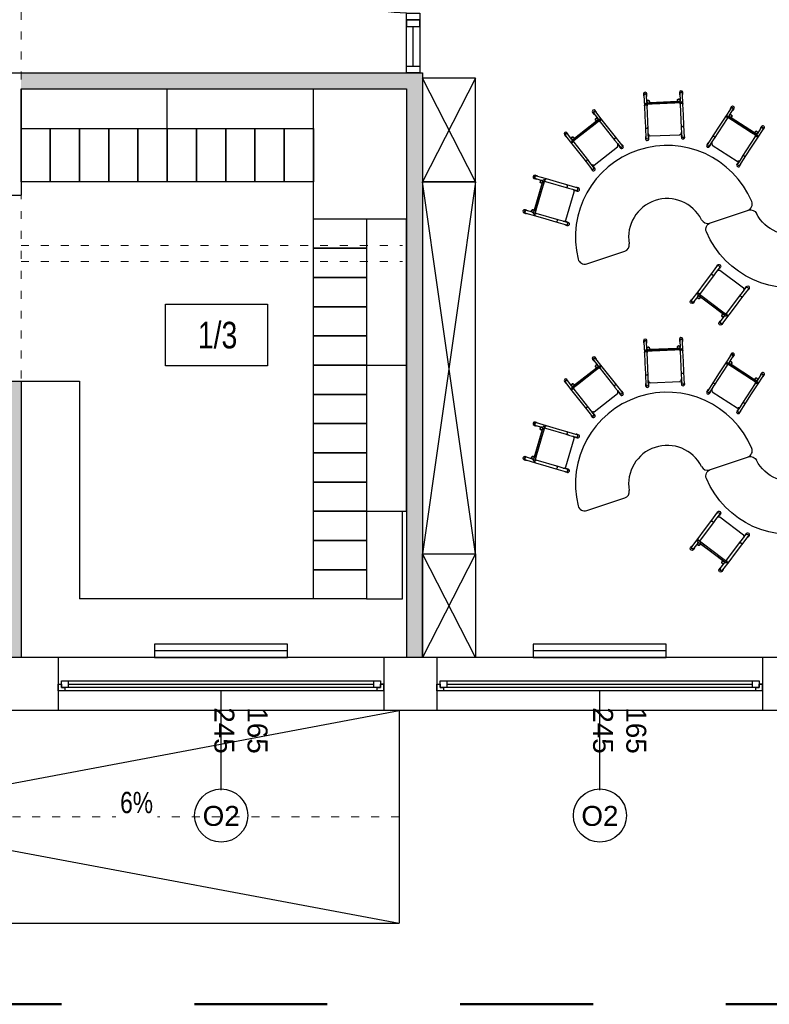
# Model space of a CAD drawing. Header units: millimetres. Extents: x 3698380 to 4312681, y 679670 to 844285.
# Tile 50 of 100: x 3974075 to 3979716, y 779016 to 786427. Entities that reach past the tile are written whole.
import ezdxf
from ezdxf.enums import TextEntityAlignment as Align

# ---------------------------------------------------------------- set-up
doc = ezdxf.new("R2010")
doc.units = ezdxf.units.MM
doc.header["$LTSCALE"] = 10
doc.linetypes.add('1', pattern=[2, 1, -1])
doc.linetypes.add('ACAD_ISO03W100', pattern=[30, 12, -18])
doc.layers.add('0 20 cienka', color=8, linetype='Continuous', lineweight=20)
doc.layers.add('HVAC_zakres_opracowania', color=1, linetype='1', lineweight=50)
for name, color, linetype in [('_wytyczne ele', 6, 'Continuous'), ('A_bloki', 252, 'Continuous'), ('A_kreskowanie', 8, 'Continuous'), ('A_opis', 6, 'Continuous'), ('A_opis_pom', 3, 'Continuous'), ('A_sc_istn', 252, 'Continuous'), ('A_sc_proj', 2, 'Continuous'), ('A_stolarka', 252, 'Continuous'), ('A_wymiary', 1, 'Continuous')]:
    doc.layers.add(name, color=color, linetype=linetype)
doc.styles.get("Standard").update_dxf_attribs({"font": 'arial.ttf'})
doc.styles.add('Strzałki', font='ic-isocp.shx', dxfattribs={"width": 0.8})
doc.linetypes.add('TRACKS', pattern='A,0.15,[130,ltypeshp.shx,S=0.25,R=0,X=0,Y=0],0.15', length=0.3)

# ---------------------------------------------------------------- blocks, each defined once
blk = doc.blocks.new('*U462')
at = {"color": 252}
for p, q in [((-95, 20), (-100, 20)), ((-100, 15), (-97.5, 15)), ((-97.5, 15), (-97.5, 17.5)), ((-97.5, 17.5), (-95, 17.5)), ((-92.5, 17.5), (-97.5, 17.5)), ((-97.5, 17.5), (-97.5, 12.5)), ((-95, 17.5), (-95, 20)), ((140, 20), (-95, 20)), ((-92.5, 12.5), (-92.5, 17.5)), ((137.5, 17.5), (-92.5, 17.5)), ((-92.5, 15), (137.5, 15)), ((142.5, 17.5), (137.5, 17.5)), ((137.5, 17.5), (137.5, 12.5)), ((145, 20), (140, 20)), ((140, 20), (140, 17.5)), ((140, 17.5), (142.5, 17.5)), ((142.5, 17.5), (142.5, 15)), ((142.5, 12.5), (142.5, 17.5)), ((142.5, 15), (145, 15)), ((-97.5, 12.5), (-92.5, 12.5)), ((-92.5, 12.5), (137.5, 12.5)), ((-92.5, 12.5), (137.5, 12.5)), ((137.5, 12.5), (142.5, 12.5))]:
    blk.add_line(p, q, dxfattribs=at)
for points in [[(-100, 20), (-100, 15), (-97.5, 15)], [(145, 20), (145, 14.99), (142.5, 15)]]:
    blk.add_lwpolyline(points, dxfattribs=at)
blk = doc.blocks.new('*U338')
at = {"color": 252}
blk.add_lwpolyline([(75, 0), (0, 0)], dxfattribs=at)
for tag, p in [('S', (30, 5)), ('H', (30, -20))]:
    blk.add_attdef(tag, text='', height=15, dxfattribs=at).set_placement(p, align=Align.CENTER)
blk = doc.blocks.new('jndf')
at = {"layer": 'A_stolarka', "ltscale": 2}
for p, q in [((6685.7, -1555593.7), (6685.7, -1556543.7)), ((6685.7, -1555593.7), (6705.7, -1555593.7)), ((6705.7, -1555593.7), (6705.7, -1556543.7))]:
    blk.add_line(p, q, dxfattribs=at)
for points in [[(5755.7, -1555643.7), (5805.7, -1555643.7), (5805.7, -1555543.7), (5755.7, -1555543.7)], [(6705.7, -1555643.7), (6755.7, -1555643.7), (6755.7, -1555543.7), (6705.7, -1555543.7)]]:
    blk.add_lwpolyline(points, close=True, dxfattribs=at)
blk.add_arc((6705.7, -1555643.7), 900, 180, 270, dxfattribs=at)
blk = doc.blocks.new('Stolik banan - czerwony - wys_ 53 cm-1783507-0 PARTER')
at = {"layer": 'A_bloki'}
for p, q in [((-33.64, 69.19), (-63.82, 69.19)), ((63.79, 69.19), (33.62, 69.19))]:
    blk.add_line(p, q, dxfattribs=at)
for centre, radius, start, end in [((-63.82, 64.19), 5, 90, 184.4808), ((-33.64, 64.19), 5, 8.45652, 90), ((33.62, 64.19), 5, 90, 171.54348), ((63.79, 64.19), 5, 355.5192, 90), ((-0.01, 69.19), 69, 184.4808, 355.5192), ((-0.01, 69.19), 29, 188.45652, 351.54348)]:
    blk.add_arc(centre, radius, start, end, dxfattribs=at)
blk = doc.blocks.new('Krzesełko 38 cm - Czerwony-V99-0 PARTER')
at = {"layer": 'A_bloki'}
for p, q in [((-14.75, 7.01), (-14.75, 5.8)), ((-14.5, 5.8), (-14.5, -1.97)), ((-13.5, 0), (-8.5, 0)), ((-12.5, 1), (-12.5, 5.8)), ((-12.5, 1), (-12.5, 0)), ((-12.25, 5.8), (-12.25, 7.01)), ((-10.5, 0.06), (-10.5, 1)), ((10.5, 0.11), (-10.5, 0.11)), ((-8.5, 0), (8.5, 0)), ((8.5, 0), (13.5, 0)), ((10.5, 1), (10.5, 0.06)), ((12.25, 7.01), (12.25, 5.8)), ((12.5, 5.8), (12.5, 1)), ((12.5, 0), (12.5, 1)), ((14.5, -1.97), (14.5, 5.8)), ((14.75, 5.8), (14.75, 7.01)), ((-14.5, -1.97), (-14.5, -9.97)), ((-13.5, 0), (-13.5, -1)), ((-8.5, -1), (-13.5, -1)), ((-12.5, -1.97), (-12.5, -1)), ((-12.5, -1.05), (-12.5, -1.89)), ((-12.5, -19.79), (-12.5, -1.89)), ((8.5, -1), (-8.5, -1)), ((13.5, -1), (8.5, -1)), ((12.5, -1), (12.5, -1.97)), ((12.5, -1.89), (12.5, -1.05)), ((12.5, -1.89), (12.5, -19.79)), ((13.5, -1), (13.5, 0)), ((14.5, -9.97), (14.5, -1.97)), ((-14.5, -9.97), (-14.5, -17.97)), ((14.5, -17.97), (14.5, -9.97)), ((-14.5, -17.97), (-14.5, -26.94)), ((-12.5, -19.11), (-12.5, -17.97)), ((-12.5, -19.98), (-12.5, -19.79)), ((-12.5, -22.92), (-12.5, -19.98)), ((12.5, -17.97), (12.5, -19.11)), ((12.5, -19.79), (12.5, -19.98)), ((12.5, -19.98), (12.5, -22.92)), ((14.5, -26.94), (14.5, -17.97)), ((-14.75, -25.73), (-14.75, -26.94)), ((-12.5, -26.94), (-12.5, -22.92)), ((-12.25, -26.94), (-12.25, -25.73)), ((-11.14, -24.82), (11.14, -24.82)), ((12.25, -25.73), (12.25, -26.94)), ((12.5, -22.92), (12.5, -26.94)), ((14.75, -26.94), (14.75, -25.73))]:
    blk.add_line(p, q, dxfattribs=at)
at = {"layer": 'A_bloki', "flags": 128}
for points in [[(-12.5, -22.92), (-12.46, -23.34), (-12.32, -23.74), (-12.11, -24.1), (-11.83, -24.41), (-11.49, -24.66)], [(11.49, -24.66), (11.83, -24.41), (12.11, -24.1), (12.32, -23.74), (12.46, -23.34), (12.5, -22.92)]]:
    blk.add_lwpolyline(points, dxfattribs=at)
at = {"layer": 'A_bloki'}
for centre, radius, start, end in [((-11.5, 1), 1, 0, 180), ((-11.5, 1), 1, 135, 180), ((-11.5, 1), 1, 180, 255), ((-11.5, 1), 1, 180, 360), ((-11.5, 1), 1, 30, 120), ((-11.5, 1), 1, 300, 0), ((-11.5, 1), 1, 0, 15), ((11.5, 1), 1, 360, 180), ((11.5, 1), 1, 120, 180), ((11.5, 1), 1, 180, 240), ((11.5, 1), 1, 180, 360), ((11.5, 1), 1, 360, 105), ((11.5, 1), 1, 270, 360), ((-10.5, -1.89), 2, 155.58201, 180), ((10.5, -1.89), 2, 0, 24.41799)]:
    blk.add_arc(centre, radius, start, end, dxfattribs=at)
for centre, major_axis, start_param, end_param in [((-13.5, 7.01), (-1.25, 0), 3.141593, 6.283185), ((13.5, 7.01), (-1.25, 0), 3.141593, 6.283185), ((-13.5, 7.01), (1.25, 0), 3.141593, 3.403392), ((-13.5, 5.8), (1.25, 0), 0, 3.141593), ((-13.5, 5.8), (1.25, 0), 3.141593, 3.77396), ((-13.5, 5.8), (-1, 0), 3.141593, 6.283185), ((-13.5, 5.8), (1.25, 0), 5.650818, 6.283185), ((-13.5, 7.01), (-1.25, 0), 2.879793, 3.141593), ((13.5, 7.01), (1.25, 0), 3.141593, 3.403392), ((13.5, 5.8), (1.25, 0), 0, 3.141593), ((13.5, 5.8), (1.25, 0), 3.141593, 3.77396), ((13.5, 5.8), (-1, 0), 3.141593, 6.283185), ((13.5, 5.8), (1.25, 0), 5.650818, 6.283185), ((13.5, 7.01), (-1.25, 0), 2.879793, 3.141593), ((-13.5, -25.73), (1.25, 0), 2.509225, 3.141593), ((-13.5, -25.73), (1.25, 0), 3.141593, 6.283185), ((-13.5, -26.94), (-1.25, 0), 6.021386, 6.283185), ((-13.5, -26.94), (-1.25, 0), 0, 3.141593), ((-13.5, -25.73), (1.25, 0), 0, 0.632368), ((-13.5, -26.94), (1.25, 0), 0, 0.261799), ((13.5, -25.73), (1.25, 0), 2.509225, 3.141593), ((13.5, -25.73), (1.25, 0), 3.141593, 6.283185), ((13.5, -26.94), (-1.25, 0), 6.100199, 6.283185), ((13.5, -26.94), (-1.25, 0), 0, 3.141593), ((13.5, -25.73), (1.25, 0), 0, 0.632368), ((13.5, -26.94), (1.25, 0), 0, 0.261799)]:
    blk.add_ellipse(centre, major_axis=major_axis, ratio=0.970296, start_param=start_param, end_param=end_param, dxfattribs=at)
for points, knots in [([(-12.5, 1), (-12.5, 1.09), (-12.48, 1.22), (-12.43, 1.38), (-12.38, 1.48), (-12.33, 1.56), (-12.28, 1.63), (-12.24, 1.68), (-12.21, 1.71)], [0, 0, 0, 0, 0.0833333, 0.125, 0.1666667, 0.1875, 0.2083333, 0.25, 0.25, 0.25, 0.25]), ([(-11.76, 0.03), (-11.8, 0.05), (-11.88, 0.07), (-12, 0.13), (-12.09, 0.19), (-12.16, 0.25), (-12.22, 0.31), (-12.3, 0.39), (-12.36, 0.48), (-12.4, 0.56), (-12.43, 0.64), (-12.48, 0.78), (-12.5, 0.91), (-12.5, 1)], [0.5833333, 0.5833333, 0.5833333, 0.5833333, 0.625, 0.6666667, 0.7083333, 0.7291667, 0.75, 0.7916667, 0.8333333, 0.8541667, 0.875, 0.9166667, 1, 1, 1, 1]), ([(-12, 1.87), (-11.96, 1.89), (-11.88, 1.93), (-11.72, 1.98), (-11.5, 2.01), (-11.28, 1.98), (-11.12, 1.93), (-11.04, 1.89), (-11, 1.87)], [0.3333333, 0.3333333, 0.3333333, 0.3333333, 0.375, 0.4166667, 0.5, 0.5833333, 0.625, 0.6666667, 0.6666667, 0.6666667, 0.6666667]), ([(-10.5, 1), (-10.5, 0.91), (-10.52, 0.78), (-10.57, 0.62), (-10.62, 0.52), (-10.67, 0.44), (-10.72, 0.37), (-10.78, 0.31), (-10.84, 0.25), (-10.91, 0.19), (-10.96, 0.16), (-11, 0.13)], [0, 0, 0, 0, 0.0833333, 0.125, 0.1666667, 0.1875, 0.2083333, 0.25, 0.2708333, 0.2916667, 0.3333333, 0.3333333, 0.3333333, 0.3333333]), ([(10.5, 1), (10.5, 1.09), (10.52, 1.22), (10.57, 1.38), (10.62, 1.48), (10.67, 1.56), (10.72, 1.63), (10.78, 1.69), (10.84, 1.75), (10.91, 1.81), (10.96, 1.84), (11, 1.87)], [0, 0, 0, 0, 0.0833333, 0.125, 0.1666667, 0.1875, 0.2083333, 0.25, 0.2708333, 0.2916667, 0.3333333, 0.3333333, 0.3333333, 0.3333333]), ([(11, 0.13), (10.96, 0.16), (10.91, 0.19), (10.84, 0.25), (10.78, 0.31), (10.7, 0.39), (10.64, 0.48), (10.6, 0.56), (10.57, 0.64), (10.52, 0.78), (10.5, 0.91), (10.5, 1)], [0.6666667, 0.6666667, 0.6666667, 0.6666667, 0.7083333, 0.7291667, 0.75, 0.7916667, 0.8333333, 0.8541667, 0.875, 0.9166667, 1, 1, 1, 1]), ([(11.06, 0.03), (11.01, 0.04), (10.83, 0.09), (10.64, 0.11), (10.5, 0.11)], [0.4285714, 0.4285714, 0.4285714, 0.4285714, 0.5714286, 1, 1, 1, 1]), ([(11.5, 2), (11.59, 2), (11.72, 1.98), (11.88, 1.93), (11.96, 1.89), (12, 1.87)], [0.5, 0.5, 0.5, 0.5, 0.5833333, 0.625, 0.6666667, 0.6666667, 0.6666667, 0.6666667]), ([(12.5, 1), (12.5, 0.91), (12.48, 0.78), (12.43, 0.62), (12.38, 0.52), (12.33, 0.44), (12.28, 0.37), (12.22, 0.31), (12.16, 0.25), (12.09, 0.19), (12, 0.13), (11.88, 0.07), (11.72, 0.02), (11.59, 0), (11.5, 0)], [0, 0, 0, 0, 0.0833333, 0.125, 0.1666667, 0.1875, 0.2083333, 0.25, 0.2708333, 0.2916667, 0.3333333, 0.375, 0.4166667, 0.5, 0.5, 0.5, 0.5]), ([(12.21, 1.71), (12.24, 1.68), (12.3, 1.61), (12.36, 1.52), (12.4, 1.44), (12.43, 1.36), (12.48, 1.22), (12.5, 1.09), (12.5, 1)], [0.75, 0.75, 0.75, 0.75, 0.7916667, 0.8333333, 0.8541667, 0.875, 0.9166667, 1, 1, 1, 1]), ([(-14.5, -1.97), (-14.5, -1.9), (-14.48, -1.8), (-14.43, -1.67), (-14.37, -1.58), (-14.3, -1.49), (-14.21, -1.41), (-14.11, -1.35), (-13.97, -1.27), (-13.76, -1.2), (-13.5, -1.18), (-13.24, -1.2), (-13.03, -1.27), (-12.89, -1.35), (-12.79, -1.41), (-12.7, -1.49), (-12.63, -1.58), (-12.57, -1.67), (-12.52, -1.8), (-12.5, -1.9), (-12.5, -1.97)], [0, 0, 0, 0, 0.083333, 0.125, 0.166667, 0.208333, 0.25, 0.291667, 0.333333, 0.416667, 0.5, 0.583333, 0.666667, 0.708333, 0.75, 0.791667, 0.833333, 0.875, 0.916667, 1, 1, 1, 1]), ([(12.5, -1.97), (12.5, -1.9), (12.52, -1.8), (12.57, -1.67), (12.63, -1.58), (12.7, -1.49), (12.79, -1.41), (12.89, -1.35), (13.03, -1.27), (13.24, -1.2), (13.5, -1.18), (13.76, -1.2), (13.97, -1.27), (14.11, -1.35), (14.21, -1.41), (14.3, -1.49), (14.37, -1.58), (14.43, -1.67), (14.48, -1.8), (14.5, -1.9), (14.5, -1.97)], [0, 0, 0, 0, 0.083333, 0.125, 0.166667, 0.208333, 0.25, 0.291667, 0.333333, 0.416667, 0.5, 0.583333, 0.666667, 0.708333, 0.75, 0.791667, 0.833333, 0.875, 0.916667, 1, 1, 1, 1]), ([(-14.5, -17.97), (-14.5, -18.04), (-14.48, -18.14), (-14.43, -18.27), (-14.37, -18.36), (-14.3, -18.44), (-14.21, -18.52), (-14.11, -18.59), (-13.97, -18.67), (-13.76, -18.73), (-13.5, -18.76), (-13.24, -18.73), (-13.03, -18.67), (-12.89, -18.59), (-12.79, -18.52), (-12.7, -18.44), (-12.63, -18.36), (-12.57, -18.27), (-12.52, -18.14), (-12.5, -18.04), (-12.5, -17.97)], [0, 0, 0, 0, 0.083333, 0.125, 0.166667, 0.208333, 0.25, 0.291667, 0.333333, 0.416667, 0.5, 0.583333, 0.666667, 0.708333, 0.75, 0.791667, 0.833333, 0.875, 0.916667, 1, 1, 1, 1]), ([(12.5, -17.97), (12.5, -18.04), (12.52, -18.14), (12.57, -18.27), (12.63, -18.36), (12.7, -18.44), (12.79, -18.52), (12.89, -18.59), (13.03, -18.67), (13.24, -18.73), (13.5, -18.76), (13.76, -18.73), (13.97, -18.67), (14.11, -18.59), (14.21, -18.52), (14.3, -18.44), (14.37, -18.36), (14.43, -18.27), (14.48, -18.14), (14.5, -18.04), (14.5, -17.97)], [0, 0, 0, 0, 0.083333, 0.125, 0.166667, 0.208333, 0.25, 0.291667, 0.333333, 0.416667, 0.5, 0.583333, 0.666667, 0.708333, 0.75, 0.791667, 0.833333, 0.875, 0.916667, 1, 1, 1, 1]), ([(-11.57, -24.61), (-11.57, -24.61), (-11.58, -24.6), (-11.6, -24.59), (-11.61, -24.58), (-11.63, -24.57), (-11.64, -24.56), (-11.66, -24.55), (-11.67, -24.54), (-11.68, -24.53), (-11.7, -24.52), (-11.71, -24.51), (-11.73, -24.5), (-11.74, -24.49), (-11.76, -24.47), (-11.79, -24.45), (-11.82, -24.42), (-11.86, -24.39), (-11.91, -24.34), (-11.94, -24.31), (-11.96, -24.29)], [0, 0, 0, 0, 0.071429, 0.107143, 0.142857, 0.178571, 0.214286, 0.25, 0.285714, 0.321429, 0.357143, 0.392857, 0.428571, 0.464286, 0.5, 0.571429, 0.642857, 0.714286, 0.857143, 1, 1, 1, 1]), ([(-11.49, -24.66), (-11.46, -24.67), (-11.43, -24.69), (-11.39, -24.71), (-11.36, -24.72), (-11.35, -24.73), (-11.33, -24.74), (-11.31, -24.75), (-11.29, -24.76), (-11.28, -24.76), (-11.26, -24.77), (-11.24, -24.78), (-11.23, -24.78), (-11.21, -24.79), (-11.19, -24.8), (-11.18, -24.8), (-11.16, -24.81), (-11.15, -24.81), (-11.15, -24.81), (-11.14, -24.82), (-11.14, -24.82), (-11.14, -24.82), (-11.14, -24.81)], [0, 0, 0, 0, 0.1428571, 0.2142857, 0.25, 0.2857143, 0.3214286, 0.3571429, 0.3928571, 0.4285714, 0.4642857, 0.5, 0.5357143, 0.5714286, 0.6071429, 0.6428571, 0.6785714, 0.7142857, 0.75, 0.7857143, 0.8214286, 0.8571429, 0.8571429, 0.8571429, 0.8571429]), ([(11.14, -24.81), (11.14, -24.82), (11.14, -24.82), (11.14, -24.82), (11.15, -24.81), (11.15, -24.81), (11.16, -24.81), (11.18, -24.8), (11.19, -24.8), (11.21, -24.79), (11.23, -24.78), (11.24, -24.78), (11.26, -24.77), (11.28, -24.76), (11.29, -24.76), (11.31, -24.75), (11.33, -24.74), (11.35, -24.73), (11.36, -24.72), (11.39, -24.71), (11.43, -24.69), (11.46, -24.67), (11.49, -24.66)], [0.1428571, 0.1428571, 0.1428571, 0.1428571, 0.1785714, 0.2142857, 0.25, 0.2857143, 0.3214286, 0.3571429, 0.3928571, 0.4285714, 0.4642857, 0.5, 0.5357143, 0.5714286, 0.6071429, 0.6428571, 0.6785714, 0.7142857, 0.75, 0.7857143, 0.8571429, 1, 1, 1, 1]), ([(11.96, -24.29), (11.94, -24.31), (11.91, -24.34), (11.86, -24.39), (11.82, -24.42), (11.79, -24.45), (11.76, -24.47), (11.74, -24.49), (11.73, -24.5), (11.71, -24.51), (11.7, -24.52), (11.68, -24.53), (11.67, -24.54), (11.66, -24.55), (11.64, -24.56), (11.63, -24.57), (11.61, -24.58), (11.6, -24.59), (11.58, -24.6), (11.57, -24.61), (11.57, -24.61)], [0, 0, 0, 0, 0.142857, 0.285714, 0.357143, 0.428571, 0.5, 0.535714, 0.571429, 0.607143, 0.642857, 0.678571, 0.714286, 0.75, 0.785714, 0.821429, 0.857143, 0.892857, 0.928571, 1, 1, 1, 1])]:
    blk.add_open_spline(points, degree=3, knots=knots, dxfattribs=at)
for points in [[(-10.5, 0.11), (-10.55, 0.11), (-10.64, 0.11), (-10.78, 0.09), (-10.92, 0.07), (-11.01, 0.04), (-11.06, 0.03)], [(-10.79, 1.71), (-10.76, 1.68), (-10.7, 1.61), (-10.66, 1.54), (-10.63, 1.5)], [(-10.53, 1.26), (-10.51, 1.18), (-10.5, 1.09), (-10.5, 1)]]:
    blk.add_open_spline(points, degree=3, dxfattribs=at)
blk = doc.blocks.new('CFU')
at = {"layer": 'A_bloki'}
for p, q in [((64155.5, -676318), (64555.5, -675538)), ((64155.5, -675538), (64555.5, -676318))]:
    blk.add_line(p, q, dxfattribs=at)
blk.add_lwpolyline([(64555.5, -676318), (64155.5, -676318), (64155.5, -675538), (64555.5, -675538)], close=True, dxfattribs=at)
blk = doc.blocks.new('NJIOVGYGV')
at = {"layer": 'A_bloki'}
for p, q in [((64155.5, -679118), (64555.5, -676318)), ((64155.5, -676318), (64555.5, -679118))]:
    blk.add_line(p, q, dxfattribs=at)
blk.add_lwpolyline([(64155.5, -676318), (64555.5, -676318), (64555.5, -679118), (64155.5, -679118)], close=True, dxfattribs=at)
blk = doc.blocks.new('d')
at = {"layer": 'A_kreskowanie', "ltscale": 2}
h = blk.add_hatch(color=252, dxfattribs=at)
h.dxf.hatch_style = 1
h.paths.add_polyline_path([(3731432.76, 791007.02), (3731312.76, 791007.02), (3731312.76, 789647.02), (3731432.76, 789647.02)])
h.paths.add_polyline_path([(3732874.74, 789327.02), (3732874.74, 789347.02), (3731432.76, 789347.02), (3731432.76, 789227.02), (3732874.74, 789227.02)])
h.paths.add_polyline_path([(3732754.74, 789227.02), (3732634.74, 789227.02), (3732634.74, 789127.02), (3732754.74, 789127.02)])
h.paths.add_polyline_path([(3734281.53, 789347.02), (3733874.74, 789347.02), (3733874.74, 789227.02), (3734281.53, 789227.02)])
h.paths.add_polyline_path([(3734161.53, 791007.02), (3734041.53, 791007.02), (3734041.53, 790927.02), (3734041.53, 790357.02), (3734041.53, 789347.02), (3734161.53, 789347.02)])
h.paths.add_polyline_path([(3736381.9, 791007.02), (3736261.9, 791007.02), (3736261.9, 789347.02), (3735463.65, 789347.02), (3735314.74, 789347.02), (3735314.74, 789227.02), (3736381.9, 789227.02)])
h.paths.add_polyline_path([(3735583.65, 789227.02), (3735463.65, 789227.02), (3735463.65, 787727.02), (3735583.65, 787727.02)])
h.paths.add_polyline_path([(3732754.74, 788122.56), (3732634.74, 788122.56), (3732634.74, 787727.02), (3732754.74, 787727.02)])
h.paths.add_polyline_path([(3731432.76, 789527.02), (3731312.76, 789527.02), (3731312.76, 787727.02), (3731432.76, 787727.02)])
h.paths.add_polyline_path([(3730049.12, 787727.02), (3729235.08, 787727.02), (3729235.08, 787627.02), (3729285.08, 787627.02), (3729285.08, 787527.02, 0.0278424), (3729290.65, 787427.02), (3730049.12, 787427.02)])
h.paths.add_polyline_path([(3729285.08, 787527.02), (3729235.08, 787527.02), (3729235.08, 787427.02), (3729290.65, 787427.02, -0.0278424)], flags=17)
h.paths.add_polyline_path([(3729285.08, 787627.02), (3729235.08, 787627.02), (3729235.08, 787527.02), (3729285.08, 787527.02)], flags=17)
h.paths.add_polyline_path([(3729114.74, 784607.02), (3728714.74, 784607.02), (3728714.74, 783607.02), (3729114.74, 783607.02)])
h.paths.add_polyline_path([(3729220.66, 783607.02), (3729114.74, 783607.02), (3729114.74, 783487.02), (3729220.66, 783487.02)])
h.paths.add_polyline_path([(3729309.74, 783607.02), (3729220.66, 783607.02), (3729220.66, 783487.02), (3729309.74, 783487.02)])
h.paths.add_polyline_path([(3732204.74, 783607.02), (3730709.74, 783607.02), (3730709.74, 783487.02), (3732204.74, 783487.02)])
h.paths.add_polyline_path([(3732324.74, 783707.02), (3732204.74, 783707.02), (3732204.74, 781627.02), (3732324.74, 781627.02)])
h.paths.add_polyline_path([(3735344.74, 786027.02), (3735224.74, 786027.02), (3732324.74, 786027.02), (3732324.74, 785907.02), (3735224.74, 785907.02), (3735224.74, 781627.02), (3735344.74, 781627.02)])
h.paths.add_polyline_path([(3744114.74, 791127.02), (3735314.74, 791127.02), (3735314.74, 791007.02), (3744114.74, 791007.02)])
h.paths.add_polyline_path([(3740100.05, 791007.02), (3739980.05, 791007.02), (3739980.05, 787727.02), (3740100.05, 787727.02)])
h.paths.add_polyline_path([(3742214.74, 791007.02), (3742094.74, 791007.02), (3742094.74, 787727.02), (3742214.74, 787727.02)])
h.paths.add_polyline_path([(3727024.74, 793327.02), (3726904.74, 793327.02), (3726904.74, 789127.02), (3727024.74, 789127.02)])
at = {"layer": '0 20 cienka', "color": 252, "linetype": 'ACAD_ISO03W100', "ltscale": 0.5}
blk.add_line((3730909.74, 780427.02), (3735169.87, 780427.02), dxfattribs=at)
for points in [[(3732324.74, 781627.02), (3732324.74, 787427.02)], [(3732324.74, 784727.02), (3735194.74, 784727.02)], [(3732324.74, 784607.02), (3735194.74, 784607.02)]]:
    blk.add_lwpolyline(points, dxfattribs=at)
at = {"layer": 'A_bloki', "color": 252, "linetype": 'Continuous'}
for p, q in [((3732324.74, 785607.02), (3732324.74, 785907.02)), ((3733424.74, 785607.02), (3733424.74, 785907.02)), ((3733424.74, 785607.02), (3733424.74, 785907.02)), ((3734524.74, 784846.58), (3734524.74, 785907.02)), ((3734924.74, 784927.02), (3735224.74, 784927.02)), ((3734924.74, 784927.02), (3735224.74, 784927.02)), ((3734924.74, 783827.02), (3735224.74, 783827.02)), ((3734924.74, 783827.02), (3735224.74, 783827.02)), ((3734924.74, 783827.02), (3735224.74, 783827.02)), ((3734924.74, 783827.02), (3735224.74, 783827.02)), ((3734924.74, 783827.02), (3735224.74, 783827.02)), ((3732324.74, 783707.02), (3732764.74, 783707.02)), ((3734924.74, 782727.02), (3735224.74, 782727.02)), ((3734924.74, 782727.02), (3735224.74, 782727.02)), ((3734924.74, 782727.02), (3735224.74, 782727.02)), ((3734524.74, 782067.02), (3732764.74, 782067.02)), ((3734924.74, 782067.02), (3735194.74, 782067.02))]:
    blk.add_line(p, q, dxfattribs=at)
for points in [[(3732324.74, 785207.02), (3732324.74, 785607.02), (3732544.74, 785607.02), (3732544.74, 785207.02)], [(3732544.74, 785207.02), (3732544.74, 785607.02), (3732764.74, 785607.02), (3732764.74, 785207.02)], [(3732764.74, 785207.02), (3732764.74, 785607.02), (3732984.74, 785607.02), (3732984.74, 785207.02)], [(3732984.74, 785207.02), (3732984.74, 785607.02), (3733204.74, 785607.02), (3733204.74, 785207.02)], [(3733204.74, 785207.02), (3733204.74, 785607.02), (3733424.74, 785607.02), (3733424.74, 785207.02)], [(3733424.74, 785207.02), (3733424.74, 785607.02), (3733644.74, 785607.02), (3733644.74, 785207.02)], [(3733644.74, 785207.02), (3733644.74, 785607.02), (3733864.74, 785607.02), (3733864.74, 785207.02)], [(3733864.74, 785207.02), (3733864.74, 785607.02), (3734084.74, 785607.02), (3734084.74, 785207.02)], [(3734084.74, 785207.02), (3734084.74, 785607.02), (3734304.74, 785607.02), (3734304.74, 785207.02)], [(3734304.74, 785207.02), (3734304.74, 785607.02), (3734524.74, 785607.02), (3734524.74, 785207.02)], [(3734524.74, 784927.02), (3734924.74, 784927.02), (3734924.74, 784707.02), (3734524.74, 784707.02)], [(3734524.74, 784707.02), (3734924.74, 784707.02), (3734924.74, 784487.02), (3734524.74, 784487.02)], [(3734524.74, 784487.02), (3734924.74, 784487.02), (3734924.74, 784267.02), (3734524.74, 784267.02)], [(3734524.74, 784267.02), (3734924.74, 784267.02), (3734924.74, 784047.02), (3734524.74, 784047.02)], [(3734524.74, 784047.02), (3734924.74, 784047.02), (3734924.74, 783827.02), (3734524.74, 783827.02)], [(3734524.74, 783827.02), (3734924.74, 783827.02), (3734924.74, 783607.02), (3734524.74, 783607.02)], [(3734524.74, 783607.02), (3734924.74, 783607.02), (3734924.74, 783387.02), (3734524.74, 783387.02)], [(3734524.74, 783387.02), (3734924.74, 783387.02), (3734924.74, 783167.02), (3734524.74, 783167.02)], [(3734524.74, 783167.02), (3734924.74, 783167.02), (3734924.74, 782947.02), (3734524.74, 782947.02)], [(3734524.74, 782947.02), (3734924.74, 782947.02), (3734924.74, 782727.02), (3734524.74, 782727.02)], [(3734524.74, 782727.02), (3734924.74, 782727.02), (3734924.74, 782507.02), (3734524.74, 782507.02)], [(3734524.74, 782507.02), (3734924.74, 782507.02), (3734924.74, 782287.02), (3734524.74, 782287.02)], [(3734524.74, 782287.02), (3734924.74, 782287.02), (3734924.74, 782067.02), (3734524.74, 782067.02)]]:
    blk.add_lwpolyline(points, close=True, dxfattribs=at)
for points in [[(3735224.74, 783827.02), (3735224.74, 784927.02)], [(3735224.74, 782727.02), (3735224.74, 783827.02)], [(3732764.74, 783707.02), (3732764.74, 782067.02)], [(3735194.74, 782067.02), (3735194.74, 782727.02)]]:
    blk.add_lwpolyline(points, dxfattribs=at)
at = {"layer": 'A_opis_pom', "color": 252, "ltscale": 2}
blk.add_lwpolyline([(3733410.74, 784286.87), (3734179.67, 784286.87), (3734179.67, 783821.45), (3733410.74, 783821.45)], close=True, dxfattribs=at)
at = {"layer": 'A_sc_istn', "color": 252}
for points in [[(3734329.74, 781727.02), (3733329.74, 781727.02), (3733329.74, 781627.02), (3734329.74, 781627.02)], [(3737179.74, 781727.02), (3736179.74, 781727.02), (3736179.74, 781627.02), (3737179.74, 781627.02)]]:
    blk.add_lwpolyline(points, close=True, dxfattribs=at)
at = {"layer": 'A_sc_istn', "color": 252, "linetype": 'TRACKS', "ltscale": 20}
for points in [[(3734329.74, 781677.02), (3733329.74, 781677.02)], [(3737179.74, 781677.02), (3736179.74, 781677.02)]]:
    blk.add_lwpolyline(points, dxfattribs=at)
at = {"layer": 'A_sc_istn', "color": 252}
for points in [[(3748199.74, 781627.02), (3730709.74, 781627.02)], [(3732604.74, 781627.02), (3732604.74, 781227.02)], [(3735054.74, 781627.02), (3735054.74, 781227.02)], [(3735454.74, 781627.02), (3735454.74, 781227.02)], [(3737904.74, 781627.02), (3737904.74, 781227.02)], [(3748199.74, 781227.02), (3730709.74, 781227.02)]]:
    blk.add_lwpolyline(points, dxfattribs=at)
for centre in [(3733831.05, 780437.26), (3736681.05, 780437.26)]:
    blk.add_circle(centre, 200, dxfattribs=at)
at = {"layer": 'A_sc_proj', "color": 252, "ltscale": 2}
for p, q in [((3732204.74, 786027.02), (3735344.74, 786027.02)), ((3735224.74, 786027.02), (3735344.74, 786027.02)), ((3732324.74, 785907.02), (3735224.74, 785907.02)), ((3732204.74, 785107.02), (3732324.74, 785107.02)), ((3732204.74, 783707.02), (3732324.74, 783707.02))]:
    blk.add_line(p, q, dxfattribs=at)
for points in [[(3735344.74, 786027.02), (3735344.74, 781627.02)], [(3732324.74, 785907.02), (3732324.74, 785107.02)], [(3735224.74, 785907.02), (3735224.74, 781627.02)], [(3732324.74, 783707.02), (3732324.74, 781627.02)]]:
    blk.add_lwpolyline(points, dxfattribs=at)
at = {"layer": 'A_stolarka', "color": 252, "ltscale": 2}
blk.add_line((3735274.74, 786077.02), (3735274.74, 786377.02), dxfattribs=at)
at = {"layer": 'A_stolarka', "color": 252}
for p, q in [((3730909.74, 780427.02), (3735169.87, 781227.02)), ((3735169.87, 781227.02), (3735169.87, 779627.02)), ((3730909.74, 780427.02), (3735169.87, 779627.02)), ((3729009.74, 779627.02), (3735169.87, 779627.02))]:
    blk.add_line(p, q, dxfattribs=at)
at = {"layer": 'A_stolarka', "color": 252, "ltscale": 2}
for points in [[(3735224.74, 786427.02), (3735224.74, 786377.02), (3735324.74, 786377.02), (3735324.74, 786427.02)], [(3735324.74, 786427.02), (3735324.74, 786027.02), (3735224.74, 786027.02), (3735224.74, 786427.02)], [(3735224.74, 786027.02), (3735224.74, 786077.02), (3735324.74, 786077.02), (3735324.74, 786027.02)]]:
    blk.add_lwpolyline(points, close=True, dxfattribs=at)
at = {"layer": 'A_bloki', "color": 252, "xscale": -1}
for name in ['CFU', 'NJIOVGYGV']:
    blk.add_blockref(name, (3799900.25, 1461524.98), dxfattribs=at)
at = {"layer": 'A_bloki', "color": 252}
for name, p, xscale, yscale, zscale, rotation in [('Krzesełko 38 cm - Czerwony-V99-0 PARTER', (3737159.85, 785804.59), 10, 10, 10, 2.530423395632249), ('Krzesełko 38 cm - Czerwony-V99-0 PARTER', (3736572.68, 785597.06), 9.999999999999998, 9.999999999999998, 9.999999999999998, 38.18098036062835), ('Krzesełko 38 cm - Czerwony-V99-0 PARTER', (3737755.4, 785631.12), 10, 10, 10, 327.0319375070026), ('Stolik banan - czerwony - wys_ 53 cm-1783507-0 PARTER', (3736969.19, 785447.3), 10.00000000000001, 10.00000000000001, 10.00000000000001, 198.3487556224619), ('Stolik banan - czerwony - wys_ 53 cm-1783507-0 PARTER', (3738335.71, 784442.52), -9.999999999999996, 9.999999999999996, 9.999999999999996, 18.34875562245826), ('Krzesełko 38 cm - Czerwony-V99-0 PARTER', (3736218.61, 785094.51), 9.999999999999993, 9.999999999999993, 9.999999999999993, 73.72347286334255), ('Krzesełko 38 cm - Czerwony-V99-0 PARTER', (3737523.06, 784276.85), -10, 10, 10, 142.9740383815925), ('Krzesełko 38 cm - Czerwony-V99-0 PARTER', (3737159.85, 783947.1), 10, 10, 10, 2.530423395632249), ('Krzesełko 38 cm - Czerwony-V99-0 PARTER', (3736572.68, 783739.57), 9.999999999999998, 9.999999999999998, 9.999999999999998, 38.18098036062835), ('Krzesełko 38 cm - Czerwony-V99-0 PARTER', (3737755.4, 783773.63), 10, 10, 10, 327.0319375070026), ('Stolik banan - czerwony - wys_ 53 cm-1783507-0 PARTER', (3736969.19, 783589.81), 10.00000000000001, 10.00000000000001, 10.00000000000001, 198.3487556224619), ('Stolik banan - czerwony - wys_ 53 cm-1783507-0 PARTER', (3738335.71, 782585.02), -9.999999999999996, 9.999999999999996, 9.999999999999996, 18.34875562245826), ('Krzesełko 38 cm - Czerwony-V99-0 PARTER', (3736218.61, 783237.01), 9.999999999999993, 9.999999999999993, 9.999999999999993, 73.72347286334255), ('Krzesełko 38 cm - Czerwony-V99-0 PARTER', (3737523.06, 782419.36), -10, 10, 10, 142.9740383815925)]:
    blk.add_blockref(name, p, dxfattribs=dict(at, xscale=xscale, yscale=yscale, zscale=zscale, rotation=rotation))
at = {"layer": 'A_bloki', "color": 252, "rotation": 180}
blk.add_blockref('CFU', (3799900.25, 106089.06), dxfattribs=at)
at = {"layer": 'A_sc_istn', "color": 252, "xscale": -10, "yscale": 10, "zscale": 10, "rotation": 180}
for p in [(3733604.74, 781576.99), (3736454.74, 781576.99)]:
    blk.add_blockref('*U462', p, dxfattribs=at)
at = {"layer": 'A_sc_istn', "color": 252, "linetype": 'ACAD_ISO03W100'}
ref = blk.add_blockref('*U338', (3733829.74, 781377), dxfattribs=dict(at, xscale=-10, yscale=10, zscale=10, rotation=90))
ref.add_attrib('S', '245', dxfattribs={"layer": '0', "color": 252, "height": 150, "rotation": 270}).set_placement((3733779.74, 781077), align=Align.CENTER)
ref.add_attrib('H', '165', dxfattribs={"layer": '0', "color": 252, "height": 150, "rotation": 270}).set_placement((3734029.74, 781077), align=Align.CENTER)
ref = blk.add_blockref('*U338', (3736679.74, 781377), dxfattribs=dict(at, xscale=-10, yscale=10, zscale=10, rotation=90))
ref.add_attrib('S', '245', dxfattribs={"layer": '0', "color": 252, "height": 150, "rotation": 270}).set_placement((3736629.74, 781077), align=Align.CENTER)
ref.add_attrib('H', '165', dxfattribs={"layer": '0', "color": 252, "height": 150, "rotation": 270}).set_placement((3736879.74, 781077), align=Align.CENTER)
at = {"layer": 'A_stolarka', "color": 252, "xscale": -1, "rotation": 270}
blk.add_blockref('jndf', (5290868.49, 780671.29), dxfattribs=at)
at = {"layer": 'A_sc_istn', "color": 252, "char_height": 300, "attachment_point": 7}
for insert in [(3733691.34, 780357.3), (3736541.34, 780357.3)]:
    blk.add_mtext_dynamic_manual_height_columns('{\\H0.5x;O2}', width=232.5953, gutter_width=12.5, heights=[0], dxfattribs=dict(at, insert=insert))
at = {"layer": 'A_opis', "color": 252, "insert": (3733194.36, 780534.24), "char_height": 160, "attachment_point": 5, "style": 'Strzałki', "bg_fill": 3, "box_fill_scale": 1.2, "bg_fill_color": 256, "bg_fill_transparency": 3932682}
blk.add_mtext('6%', dxfattribs=at)
at = {"layer": 'A_opis_pom', "color": 252, "insert": (3733803.73, 784051.7), "char_height": 200, "attachment_point": 5, "style": 'Strzałki', "bg_fill": 3, "box_fill_scale": 1.2, "bg_fill_color": 256, "bg_fill_transparency": 10554628}
blk.add_mtext('1/3', dxfattribs=at)
blk = doc.blocks.new('A$C77EF4F1D')
at = {"layer": 'HVAC_zakres_opracowania', "color": 2, "ltscale": 100}
blk.add_line((-1085.3, -14310.6), (16739.2, -14310.6), dxfattribs=at)

msp = doc.modelspace()

# ---------------------------------------------------------------- block references
at = {"layer": 'A_wymiary'}
msp.add_blockref('d', (241760.1, 0), dxfattribs=at)

# ---------------------------------------------------------------- next in the draw order: block references
at = {"layer": '_wytyczne ele', "color": 2, "ltscale": 2}
msp.add_blockref('A$C77EF4F1D', (3970474.9, 793327), dxfattribs=at)

doc.saveas('drawing.dxf')
